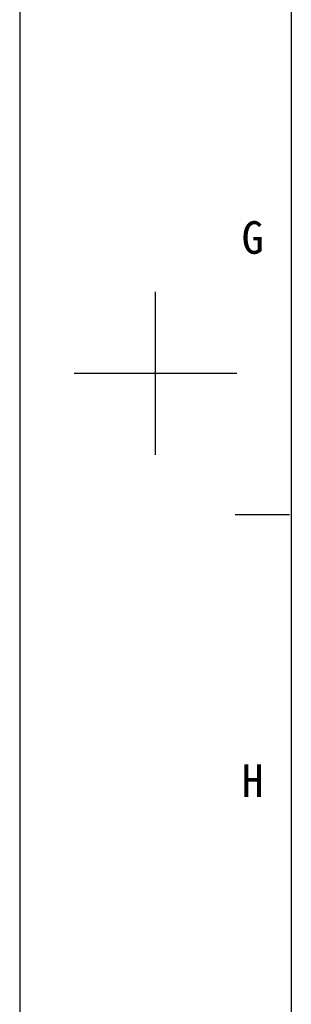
# Model space of a CAD drawing. Header units: millimetres. Extents: x 0 to 2731, y -3524 to -2222.
# Tile 2 of 221: x 0 to 25, y -3325 to -3234. Entities that reach past the tile are written whole.
import ezdxf

# ---------------------------------------------------------------- set-up
doc = ezdxf.new("R2010")
doc.units = ezdxf.units.MM
doc.header["$LTSCALE"] = 46.255
doc.layers.get('0').update_dxf_attribs({"linetype": 'CONTINUOUS'})
doc.styles.add('TEXTSTYLE_2', font='simfang.ttf')

msp = doc.modelspace()

# ---------------------------------------------------------------- linework, layer by layer
at = {"color": 7}
for p, q in [((0, -2929.984), (0, -3523.984)), ((25, -2939.984), (25, -3513.984)), ((12.5, -3274.483), (12.5, -3259.483)), ((5, -3266.983), (20, -3266.983)), ((19.834, -3279.984), (24.834, -3279.984))]:
    msp.add_line(p, q, dxfattribs=at)

# ---------------------------------------------------------------- texts
at = {"color": 3, "style": 'TEXTSTYLE_2'}
for s, p in [('G', (20.422, -3255.991)), ('H', (20.422, -3305.991))]:
    msp.add_text(s, height=3, dxfattribs=at).set_placement(p)

doc.saveas('drawing.dxf')
